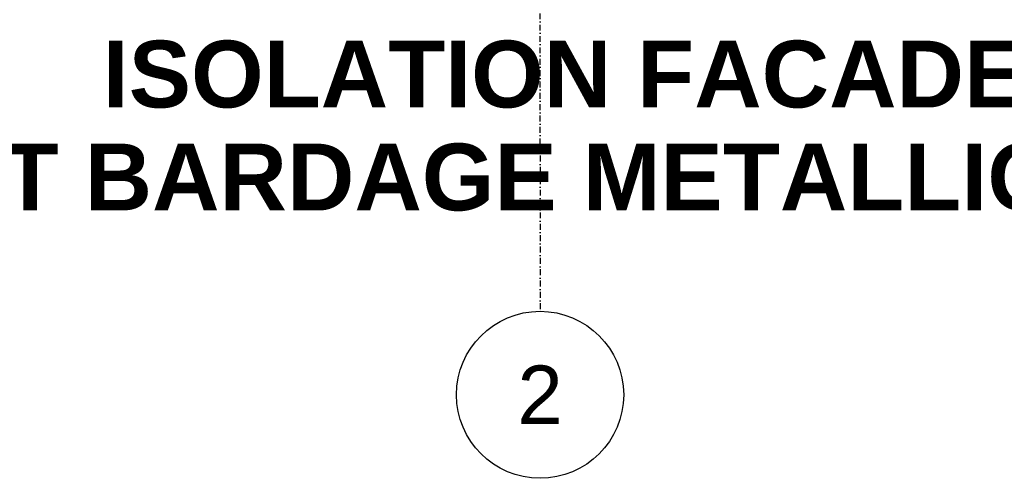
# Model space of a CAD drawing. Extents: x -24342 to 73038, y -9656 to 30949.
# Tile 88 of 118: x 308 to 897, y 6745 to 7020. Entities that reach past the tile are written whole.
import ezdxf
from ezdxf.enums import TextEntityAlignment as Align

# ---------------------------------------------------------------- set-up
doc = ezdxf.new("R2010")
doc.units = 0
doc.linetypes.add('21.0032_xref_r+1_02_pro$0$Points tirets', pattern=[670.277762, 352.777767, -176.388884, 0, -141.111112])
doc.linetypes.add('ACAD_ISO12W100', pattern=[21, 12, -3, 0, -3, 0, -3])
for name, color, linetype in [('0_XREF', 250, 'Continuous'), ('21.0032_xref_r+1_02_pro$0$02-01 File _ Axe.Construction', 251, 'Continuous'), ('21.0032_xref_r+1_02_pro$0$06-03 Texte 1000ème 500ème.Texte', 251, 'Continuous')]:
    doc.layers.add(name, color=color, linetype=linetype)
doc.styles.add('21.0032_xref_r+1_02_pro$0$STYLE_GENERE_4', font='arialbd.ttf')
doc.styles.add('21.0032_xref_r+1_02_pro$0$STYLE_GENERE_5', font='arial.ttf')

# ---------------------------------------------------------------- blocks, each defined once
blk = doc.blocks.new('21.0032_xref_r+1_02_pro$0$Marque grille standard[783]_1', base_point=(6190, -31547.1))
at = {"layer": '21.0032_xref_r+1_02_pro$0$02-01 File _ Axe.Construction', "linetype": '21.0032_xref_r+1_02_pro$0$Points tirets', "ltscale": 0.1}
for q in [(6190, -29547.1), (6190, -31547.1)]:
    blk.add_line((6190, -30547.1), q, dxfattribs=at)
at = {"layer": '21.0032_xref_r+1_02_pro$0$02-01 File _ Axe.Construction', "linetype": 'Continuous', "ltscale": 0.1}
blk.add_circle((6190, -32047.1), 500, dxfattribs=at)
at = {"layer": '21.0032_xref_r+1_02_pro$0$02-01 File _ Axe.Construction', "linetype": '21.0032_xref_r+1_02_pro$0$Points tirets', "ltscale": 0.1}
blk.add_point((6190, -30547.1), dxfattribs=at)
blk.add_point((6190, -30547.1), dxfattribs=at)
at = {"layer": '21.0032_xref_r+1_02_pro$0$02-01 File _ Axe.Construction', "ltscale": 0.1, "style": '21.0032_xref_r+1_02_pro$0$STYLE_GENERE_5'}
for tag, p in [('AC_MarkerText_1_1', (6190, 1137.2)), ('AC_MarkerText_1_0', (6190, -31872.1))]:
    blk.add_attdef(tag, text='', height=350, rotation=360, dxfattribs=at).set_placement(p, align=Align.TOP_CENTER)
blk = doc.blocks.new('21.0032_xref_r+1_02_pro')
at = {"layer": '21.0032_xref_r+1_02_pro$0$02-01 File _ Axe.Construction', "linetype": 'Continuous', "ltscale": 0.1}
ref = blk.add_blockref('21.0032_xref_r+1_02_pro$0$Marque grille standard[783]_1', (619, -3154.71), dxfattribs=dict(at, xscale=0.1, yscale=0.1, zscale=0.1))
ref.add_attrib('AC_MarkerText_1', '2', dxfattribs={"height": 35, "style": '21.0032_xref_r+1_02_pro$0$STYLE_GENERE_5'}).set_placement((619, -3187.21), align=Align.TOP_CENTER)
at = {"layer": '21.0032_xref_r+1_02_pro$0$06-03 Texte 1000ème 500ème.Texte', "linetype": 'Continuous', "ltscale": 0.1, "insert": (633.61, -3049.24), "char_height": 40, "attachment_point": 5, "line_spacing_factor": 0.924038, "style": '21.0032_xref_r+1_02_pro$0$STYLE_GENERE_4'}
blk.add_mtext('\\A1;ISOLATION FACADE \\PET BARDAGE METALLIQUE', dxfattribs=at)

msp = doc.modelspace()

# ---------------------------------------------------------------- block references
at = {"layer": '0_XREF', "linetype": 'ACAD_ISO12W100'}
msp.add_blockref('21.0032_xref_r+1_02_pro', (0, 10000), dxfattribs=at)

doc.saveas('drawing.dxf')
